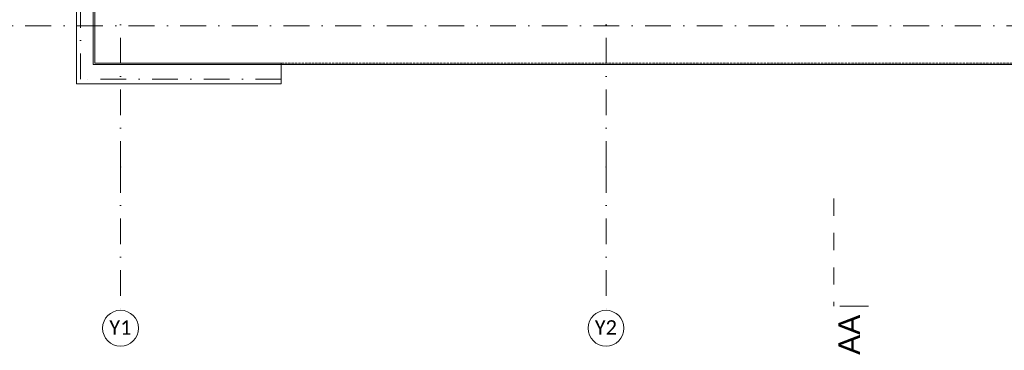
# Model space of a CAD drawing. Header units: centimetres. Extents: x -9388 to 91680, y -1419244 to 50347.
# Tile 125 of 183: x 34786 to 41651, y -692802 to -690497. Entities that reach past the tile are written whole.
import ezdxf
from ezdxf.enums import TextEntityAlignment as Align

# ---------------------------------------------------------------- set-up
doc = ezdxf.new("R2010")
doc.units = ezdxf.units.CM
for name, pattern in [('HIDDENX2', [0.75, 0.5, -0.25]), ('Kropki i Kreski', [360, 180, -90, 0, -90]), ('Przerywana', [240, 120, -120])]:
    doc.linetypes.add(name, pattern=pattern)
for name, color, linetype in [('! fryz orlden', 7, 'Continuous'), ('Osie', 7, 'Continuous'), ('Przekroje', 7, 'Continuous')]:
    doc.layers.add(name, color=color, linetype=linetype)
for name, color, linetype, lineweight in [('! fryz orlden_Nr_pióra__41', 7, 'Continuous', 15), ('! fryz orlden_Nr_pióra__90', 7, 'Continuous', 13), ('0_Nr_pióra__1', 7, 'Continuous', 13), ('Budowlane - Obrobki Blacharskie_Nr_pióra__1', 7, 'Continuous', 13), ('Osie_Nr_pióra__1', 7, 'Continuous', 13), ('Osie_Nr_pióra__4', 7, 'Continuous', 13), ('Osie_Nr_pióra__7', 7, 'Continuous', 13), ('Przekroje_Nr_pióra__5', 7, 'Continuous', 13), ('Q_podkład', 8, 'Continuous', 9)]:
    doc.layers.add(name, color=color, linetype=linetype, lineweight=lineweight)
doc.styles.add('GENERATED_STYLE_1', font='calibri.ttf')
doc.styles.add('GENERATED_STYLE_3', font='calibri.ttf')

# ---------------------------------------------------------------- blocks, each defined once
blk = doc.blocks.new('Standardowy znacznik siatki')
at = {"layer": 'Osie_Nr_pióra__4', "linetype": 'Kropki i Kreski'}
blk.add_line((1000, 0), (17990.8, 0), dxfattribs=at)
at = {"layer": 'Osie_Nr_pióra__1', "style": 'GENERATED_STYLE_3'}
for tag, p in [('AC_MarkerText_1_0', (-125, 4.9)), ('AC_MarkerText_1_1', (19115.8, 4.9))]:
    blk.add_attdef(tag, text='', height=100, rotation=360, dxfattribs=at).set_placement(p, align=Align.MIDDLE_CENTER)
blk = doc.blocks.new('Standardowy znacznik siatki_4')
at = {"layer": 'Osie_Nr_pióra__4', "linetype": 'Kropki i Kreski'}
for q in [(12138.2, 0), (0, 0)]:
    blk.add_line((1000, 0), q, dxfattribs=at)
blk.add_point((1000, 0), dxfattribs=at)
blk.add_point((1000, 0), dxfattribs=at)
at = {"layer": 'Osie_Nr_pióra__7', "linetype": 'Continuous'}
blk.add_circle((-125, 0), 125, dxfattribs=at)
at = {"layer": 'Osie_Nr_pióra__1', "style": 'GENERATED_STYLE_3'}
for tag, p in [('AC_MarkerText_1_0', (-125, 5.7)), ('AC_MarkerText_1_1', (13263.2, 5.7))]:
    blk.add_attdef(tag, text='', height=100, rotation=270, dxfattribs=at).set_placement(p, align=Align.MIDDLE_CENTER)
blk = doc.blocks.new('Standardowy znacznik siatki_8')
at = {"layer": 'Osie_Nr_pióra__4', "linetype": 'Kropki i Kreski'}
for q in [(0, 0), (12138.2, 0)]:
    blk.add_line((1000, 0), q, dxfattribs=at)
blk.add_point((1000, 0), dxfattribs=at)
blk.add_point((1000, 0), dxfattribs=at)
at = {"layer": 'Osie_Nr_pióra__7', "linetype": 'Continuous'}
blk.add_circle((-125, 0), 125, dxfattribs=at)
at = {"layer": 'Osie_Nr_pióra__1', "style": 'GENERATED_STYLE_3'}
for tag, p in [('AC_MarkerText_1_0', (-125, 5.7)), ('AC_MarkerText_1_1', (13263.2, 5.7))]:
    blk.add_attdef(tag, text='', height=100, rotation=270, dxfattribs=at).set_placement(p, align=Align.MIDDLE_CENTER)
blk = doc.blocks.new('Belka_5', base_point=(34726.7, -710949.3))
at = {"layer": '! fryz orlden_Nr_pióra__41', "color": 8, "linetype": 'Kropki i Kreski'}
blk.add_line((34726.7, -710949.3), (33355.3, -710667.6), dxfattribs=at)
at = {"layer": '! fryz orlden_Nr_pióra__90', "color": 8, "linetype": 'Continuous'}
for p, q in [((34749.3, -710838.9), (33475.9, -710577.4)), ((34720.4, -710979.9), (33321.8, -710692.7)), ((34749.3, -710838.9), (34720.4, -710979.9))]:
    blk.add_line(p, q, dxfattribs=at)
blk = doc.blocks.new('Belka_6', base_point=(33355.3, -710667.6))
at = {"layer": '! fryz orlden_Nr_pióra__41', "color": 8, "linetype": 'Kropki i Kreski'}
blk.add_line((33355.3, -710667.6), (33637, -709296.2), dxfattribs=at)
at = {"layer": '! fryz orlden_Nr_pióra__90', "color": 8, "linetype": 'Continuous'}
for p, q in [((33321.8, -710692.7), (33609.8, -709290.6)), ((33735, -709316.4), (33609.8, -709290.6)), ((33475.9, -710577.4), (33735, -709316.4))]:
    blk.add_line(p, q, dxfattribs=at)
blk = doc.blocks.new('Płaszczyzna odcinająca_2', base_point=(40808, -700499.7))
at = {"layer": 'Przekroje_Nr_pióra__5', "linetype": 'Przerywana'}
blk.add_line((38334.8, -712539.4), (38183.9, -713274), dxfattribs=at)
at = {"layer": 'Przekroje_Nr_pióra__5', "linetype": 'Continuous'}
blk.add_line((38223.1, -713282.1), (38419, -713322.3), dxfattribs=at)
at = {"layer": 'Przekroje_Nr_pióra__5', "insert": (38349.5, -713369.3), "char_height": 150, "attachment_point": 9, "rotation": 78.3916, "style": 'GENERATED_STYLE_3'}
blk.add_mtext('\\A1;{\\fArial|b0|i0|c238|p38;AA}', dxfattribs=at)
blk = doc.blocks.new('PAB.02_RZUT DACHU')
at = {"layer": '0_Nr_pióra__1', "color": 8, "linetype": 'Continuous', "flags": 128}
blk.add_lwpolyline([(48364, -701482.8), (35299, -701482.8), (35299, -710810.3), (48364, -710810.3)], close=True, dxfattribs=at)
at = {"layer": 'Budowlane - Obrobki Blacharskie_Nr_pióra__1', "color": 8, "linetype": 'HIDDENX2', "flags": 128}
blk.add_lwpolyline([(35309, -701492.8), (48354, -701492.8), (48354, -710800.3), (35309, -710800.3)], close=True, dxfattribs=at)
at = {"layer": '! fryz orlden', "color": 8, "rotation": 11.60840391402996}
for name, p in [('Belka_6', (35209, -710912.9)), ('Belka_5', (36609, -710912.9))]:
    blk.add_blockref(name, p, dxfattribs=at)
at = {"layer": 'Osie', "color": 8, "linetype": 'Continuous'}
ref = blk.add_blockref('Standardowy znacznik siatki_4', (35489, -712523.4), dxfattribs=dict(at, zscale=1000, rotation=89.9999999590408))
ref.add_attrib('AC_MarkerText_1', 'Y1', dxfattribs={"layer": 'Osie_Nr_pióra__1', "color": 7, "height": 100, "rotation": 360, "style": 'GENERATED_STYLE_1'}).set_placement((35487.9, -712642.8), align=Align.MIDDLE_CENTER)
ref = blk.add_blockref('Standardowy znacznik siatki_8', (38874, -712523.4), dxfattribs=dict(at, zscale=1000, rotation=89.9999999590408))
ref.add_attrib('AC_MarkerText_1', 'Y2', dxfattribs={"layer": 'Osie_Nr_pióra__1', "color": 7, "height": 100, "rotation": 360, "style": 'GENERATED_STYLE_1'}).set_placement((38872.9, -712642.8), align=Align.MIDDLE_CENTER)
at = {"layer": 'Osie', "color": 8, "linetype": 'Continuous', "zscale": 1000, "rotation": 359.9999999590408}
blk.add_blockref('Standardowy znacznik siatki', (30584.3, -710540.3), dxfattribs=at)
at = {"layer": 'Przekroje', "color": 8, "rotation": 11.60840391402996}
blk.add_blockref('Płaszczyzna odcinająca_2', (40463.3, -699453.4), dxfattribs=at)

msp = doc.modelspace()

# ---------------------------------------------------------------- block references
at = {"layer": 'Q_podkład'}
msp.add_blockref('PAB.02_RZUT DACHU', (0, 20000), dxfattribs=at)

doc.saveas('drawing.dxf')
